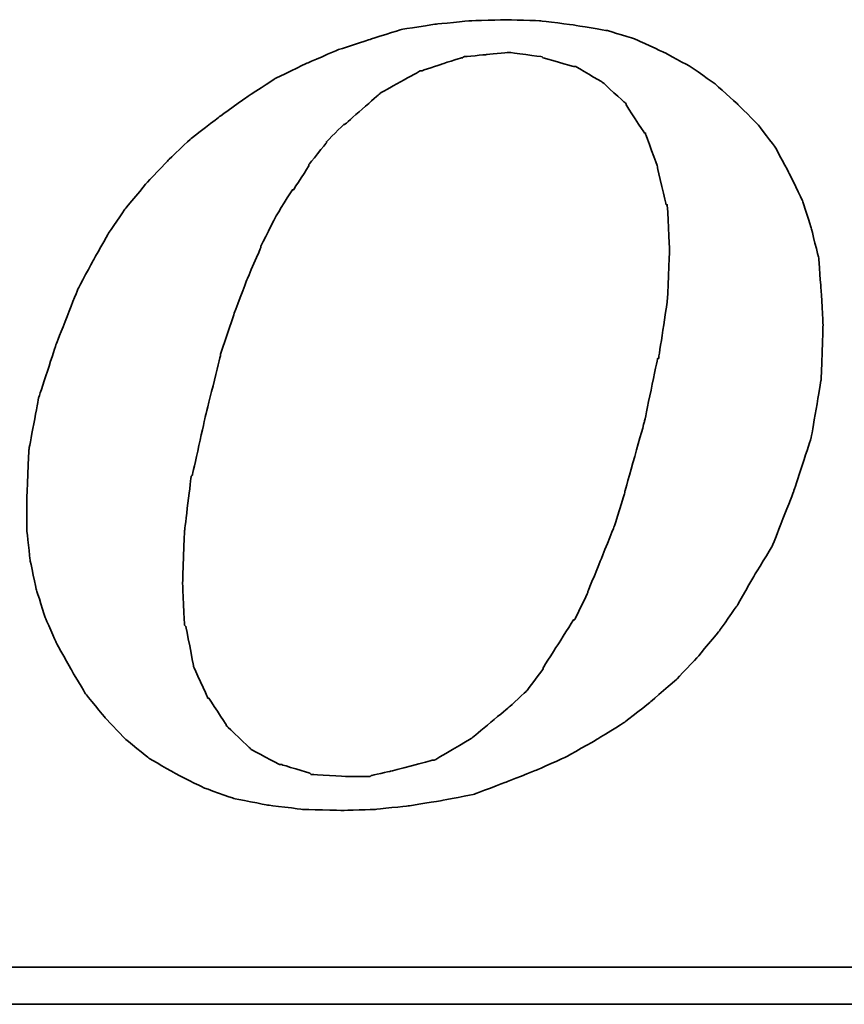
# Model space of a CAD drawing. Header units: millimetres. Extents: x 414 to 815, y 477 to 606.
# Tile 44 of 52: x 729.64 to 732.48, y 514.85 to 518.24. Entities that reach past the tile are written whole.
import ezdxf

# ---------------------------------------------------------------- set-up
doc = ezdxf.new("R2010")
doc.units = ezdxf.units.MM
doc.layers.add('DIM', color=4, linetype='CONTINUOUS')
doc.layers.add('layer 1', color=7, linetype='CONTINUOUS')

# ---------------------------------------------------------------- blocks, each defined once
blk = doc.blocks.new('TBI MOTION logo(完整正式版)')
at = {"layer": 'layer 1', "color": 22, "lineweight": 35}
for points, knots in [([(35.79625, -6.98375), (35.79625, -6.98375), (36.23125, -7.43875), (36.23125, -7.43875), (36.23125, -7.43875), (36.23125, -7.43875), (36.75625, -7.87125), (36.75625, -7.87125), (36.75625, -7.87125), (36.75625, -7.87125), (37.33125, -8.20375), (37.33125, -8.20375), (37.33125, -8.20375), (37.33125, -8.20375), (37.95625, -8.51875), (37.95625, -8.51875), (37.95625, -8.51875), (37.95625, -8.51875), (38.62625, -8.75875), (38.62625, -8.75875), (38.62625, -8.75875), (38.62625, -8.75875), (39.37125, -8.90375), (39.37125, -8.90375), (39.37125, -8.90375), (39.37125, -8.90375), (40.14125, -8.99875), (40.14125, -8.99875), (40.14125, -8.99875), (40.14125, -8.99875), (41.02625, -9.02375), (41.02625, -9.02375), (41.02625, -9.02375), (41.02625, -9.02375), (41.74625, -8.99875), (41.74625, -8.99875), (41.74625, -8.99875), (41.74625, -8.99875), (42.46625, -8.92375), (42.46625, -8.92375), (42.46625, -8.92375), (42.46625, -8.92375), (43.21125, -8.80625), (43.21125, -8.80625), (43.21125, -8.80625), (43.21125, -8.80625), (43.93125, -8.66375), (43.93125, -8.66375), (43.93125, -8.66375), (43.93125, -8.66375), (44.62625, -8.39875), (44.62625, -8.39875), (44.62625, -8.39875), (44.62625, -8.39875), (45.29625, -8.13375), (45.29625, -8.13375), (45.29625, -8.13375), (45.29625, -8.13375), (45.94625, -7.84375), (45.94625, -7.84375), (45.94625, -7.84375), (45.94625, -7.84375), (46.61625, -7.46375), (46.61625, -7.46375), (46.61625, -7.46375), (46.61625, -7.46375), (47.24125, -7.07875), (47.24125, -7.07875), (47.24125, -7.07875), (47.24125, -7.07875), (47.81625, -6.62375), (47.81625, -6.62375), (47.81625, -6.62375), (47.81625, -6.62375), (48.36875, -6.14375), (48.36875, -6.14375), (48.36875, -6.14375), (48.36875, -6.14375), (48.84625, -5.64125), (48.84625, -5.64125), (48.84625, -5.64125), (48.84625, -5.64125), (49.32625, -5.06375), (49.32625, -5.06375), (49.32625, -5.06375), (49.32625, -5.06375), (49.71125, -4.51374), (49.71125, -4.51374), (49.71125, -4.51374), (49.71125, -4.51374), (50.09625, -3.83874), (50.09625, -3.83874), (50.09625, -3.83874), (50.09625, -3.83874), (50.48125, -3.21374), (50.48125, -3.21374), (50.48125, -3.21374), (50.48125, -3.21374), (50.96125, -1.99125), (50.96125, -1.99125), (50.96125, -1.99125), (50.96125, -1.99125), (51.34375, -0.81875), (51.34375, -0.81875), (51.34375, -0.81875), (51.34375, -0.81875), (51.56125, 0.45624), (51.56125, 0.45624), (51.56125, 0.45624), (51.56125, 0.45624), (51.60625, 1.67624), (51.60625, 1.67624), (51.60625, 1.67624), (51.60625, 1.67624), (51.56125, 2.44625), (51.56125, 2.44625), (51.56125, 2.44625), (51.56125, 2.44625), (51.51125, 3.14125), (51.51125, 3.14125), (51.51125, 3.14125), (51.51125, 3.14125), (51.34375, 3.81125), (51.34375, 3.81125), (51.34375, 3.81125), (51.34375, 3.81125), (51.15125, 4.41125), (51.15125, 4.41125), (51.15125, 4.41125), (51.15125, 4.41125), (50.86125, 5.01125), (50.86125, 5.01125), (50.86125, 5.01125), (50.86125, 5.01125), (50.55125, 5.58875), (50.55125, 5.58875), (50.55125, 5.58875), (50.55125, 5.58875), (50.16625, 6.09125), (50.16625, 6.09125), (50.16625, 6.09125), (50.16625, 6.09125), (49.71125, 6.54875), (49.71125, 6.54875), (49.71125, 6.54875), (49.71125, 6.54875), (49.23125, 6.98125), (49.23125, 6.98125), (49.23125, 6.98125), (49.23125, 6.98125), (48.67875, 7.36625), (48.67875, 7.36625), (48.67875, 7.36625), (48.67875, 7.36625), (48.10375, 7.67625), (48.10375, 7.67625), (48.10375, 7.67625), (48.10375, 7.67625), (47.48125, 7.96375), (47.48125, 7.96375), (47.48125, 7.96375), (47.48125, 7.96375), (46.85625, 8.15625), (46.85625, 8.15625), (46.85625, 8.15625), (46.85625, 8.15625), (46.13625, 8.27624), (46.13625, 8.27624), (46.13625, 8.27624), (46.13625, 8.27624), (45.39125, 8.37125), (45.39125, 8.37125), (45.39125, 8.37125), (45.39125, 8.37125), (44.62625, 8.39624), (44.62625, 8.39624), (44.62625, 8.39624), (44.62625, 8.39624), (43.83625, 8.37125), (43.83625, 8.37125), (43.83625, 8.37125), (43.83625, 8.37125), (43.09125, 8.30125), (43.09125, 8.30125), (43.09125, 8.30125), (43.09125, 8.30125), (42.32125, 8.18125), (42.32125, 8.18125), (42.32125, 8.18125), (42.32125, 8.18125), (41.62875, 7.96375), (41.62875, 7.96375), (41.62875, 7.96375), (41.62875, 7.96375), (40.90625, 7.72625), (40.90625, 7.72625), (40.90625, 7.72625), (40.90625, 7.72625), (40.23624, 7.43625), (40.23624, 7.43625), (40.23624, 7.43625), (40.23624, 7.43625), (39.54124, 7.10125), (39.54124, 7.10125), (39.54124, 7.10125), (39.54124, 7.10125), (38.91625, 6.69125), (38.91625, 6.69125), (38.91625, 6.69125), (38.91625, 6.69125), (38.31625, 6.26125), (38.31625, 6.26125), (38.31625, 6.26125), (38.31625, 6.26125), (37.69125, 5.78125), (37.69125, 5.78125), (37.69125, 5.78125), (37.69125, 5.78125), (37.18625, 5.30125), (37.18625, 5.30125), (37.18625, 5.30125), (37.18625, 5.30125), (36.70625, 4.79624), (36.70625, 4.79624), (36.70625, 4.79624), (36.70625, 4.79624), (36.23125, 4.22125), (36.23125, 4.22125), (36.23125, 4.22125), (36.23125, 4.22125), (35.87124, 3.69375), (35.87124, 3.69375), (35.87124, 3.69375), (35.87124, 3.69375), (35.53125, 3.09125), (35.53125, 3.09125), (35.53125, 3.09125), (35.53125, 3.09125), (35.19875, 2.47125), (35.19875, 2.47125), (35.19875, 2.47125), (35.19875, 2.47125), (34.71625, 1.24625), (34.71625, 1.24625), (34.71625, 1.24625), (34.71625, 1.24625), (34.33125, 0.06874), (34.33125, 0.06874), (34.33125, 0.06874), (34.33125, 0.06874), (34.11625, -1.07875), (34.11625, -1.07875), (34.11625, -1.07875), (34.11625, -1.07875), (34.07125, -2.15875), (34.07125, -2.15875), (34.07125, -2.15875), (34.07125, -2.15875), (34.07125, -2.85375), (34.07125, -2.85375), (34.07125, -2.85375), (34.07125, -2.85375), (34.14125, -3.50375), (34.14125, -3.50375), (34.14125, -3.50375), (34.14125, -3.50375), (34.28625, -4.17375), (34.28625, -4.17375), (34.28625, -4.17375), (34.28625, -4.17375), (34.47625, -4.77624), (34.47625, -4.77624), (34.47625, -4.77624), (34.47625, -4.77624), (34.71625, -5.32625), (34.71625, -5.32625), (34.71625, -5.32625), (34.71625, -5.32625), (35.05375, -5.92875), (35.05375, -5.92875), (35.05375, -5.92875), (35.05375, -5.92875), (35.36375, -6.45375), (35.36375, -6.45375), (35.36375, -6.45375), (35.36375, -6.45375), (35.79625, -6.98375), (35.79625, -6.98375)], [0, 0, 0, 0, 0.01388889, 0.01388889, 0.01388889, 0.0138889, 0.02777778, 0.02777778, 0.02777778, 0.02777779, 0.04166667, 0.04166667, 0.04166667, 0.04166668, 0.05555556, 0.05555556, 0.05555556, 0.05555557, 0.06944444, 0.06944444, 0.06944444, 0.06944445, 0.08333333, 0.08333333, 0.08333333, 0.08333334, 0.09722222, 0.09722222, 0.09722222, 0.09722223, 0.11111111, 0.11111111, 0.11111111, 0.11111112, 0.125, 0.125, 0.125, 0.12500001, 0.13888889, 0.13888889, 0.13888889, 0.1388889, 0.15277778, 0.15277778, 0.15277778, 0.15277779, 0.16666667, 0.16666667, 0.16666667, 0.16666668, 0.18055556, 0.18055556, 0.18055556, 0.18055557, 0.19444444, 0.19444444, 0.19444444, 0.19444445, 0.20833333, 0.20833333, 0.20833333, 0.20833334, 0.22222222, 0.22222222, 0.22222222, 0.22222223, 0.23611111, 0.23611111, 0.23611111, 0.23611112, 0.25, 0.25, 0.25, 0.25000001, 0.26388889, 0.26388889, 0.26388889, 0.2638889, 0.27777778, 0.27777778, 0.27777778, 0.27777779, 0.29166667, 0.29166667, 0.29166667, 0.29166668, 0.30555556, 0.30555556, 0.30555556, 0.30555557, 0.31944444, 0.31944444, 0.31944444, 0.31944445, 0.33333333, 0.33333333, 0.33333333, 0.33333334, 0.34722222, 0.34722222, 0.34722222, 0.34722223, 0.36111111, 0.36111111, 0.36111111, 0.36111112, 0.375, 0.375, 0.375, 0.37500001, 0.38888889, 0.38888889, 0.38888889, 0.3888889, 0.40277778, 0.40277778, 0.40277778, 0.40277779, 0.41666667, 0.41666667, 0.41666667, 0.41666668, 0.43055556, 0.43055556, 0.43055556, 0.43055557, 0.44444444, 0.44444444, 0.44444444, 0.44444445, 0.45833333, 0.45833333, 0.45833333, 0.45833334, 0.47222222, 0.47222222, 0.47222222, 0.47222223, 0.48611111, 0.48611111, 0.48611111, 0.48611112, 0.5, 0.5, 0.5, 0.50000001, 0.51388889, 0.51388889, 0.51388889, 0.5138889, 0.52777778, 0.52777778, 0.52777778, 0.52777779, 0.54166667, 0.54166667, 0.54166667, 0.54166668, 0.55555556, 0.55555556, 0.55555556, 0.55555557, 0.56944444, 0.56944444, 0.56944444, 0.56944445, 0.58333333, 0.58333333, 0.58333333, 0.58333334, 0.59722222, 0.59722222, 0.59722222, 0.59722223, 0.61111111, 0.61111111, 0.61111111, 0.61111112, 0.625, 0.625, 0.625, 0.62500001, 0.63888889, 0.63888889, 0.63888889, 0.6388889, 0.65277778, 0.65277778, 0.65277778, 0.65277779, 0.66666667, 0.66666667, 0.66666667, 0.66666668, 0.68055556, 0.68055556, 0.68055556, 0.68055557, 0.69444444, 0.69444444, 0.69444444, 0.69444445, 0.70833333, 0.70833333, 0.70833333, 0.70833334, 0.72222222, 0.72222222, 0.72222222, 0.72222223, 0.73611111, 0.73611111, 0.73611111, 0.73611112, 0.75, 0.75, 0.75, 0.75000001, 0.76388889, 0.76388889, 0.76388889, 0.7638889, 0.77777778, 0.77777778, 0.77777778, 0.77777779, 0.79166667, 0.79166667, 0.79166667, 0.79166668, 0.80555556, 0.80555556, 0.80555556, 0.80555557, 0.81944444, 0.81944444, 0.81944444, 0.81944445, 0.83333333, 0.83333333, 0.83333333, 0.83333334, 0.84722222, 0.84722222, 0.84722222, 0.84722223, 0.86111111, 0.86111111, 0.86111111, 0.86111112, 0.875, 0.875, 0.875, 0.87500001, 0.88888889, 0.88888889, 0.88888889, 0.8888889, 0.90277778, 0.90277778, 0.90277778, 0.90277779, 0.91666667, 0.91666667, 0.91666667, 0.91666668, 0.93055556, 0.93055556, 0.93055556, 0.93055557, 0.94444444, 0.94444444, 0.94444444, 0.94444445, 0.95833333, 0.95833333, 0.95833333, 0.95833334, 0.97222222, 0.97222222, 0.97222222, 0.97222223, 0.98611111, 0.98611111, 0.98611111, 0.98611112, 1, 1, 1, 1]), ([(38.33875, 1.03124), (38.33875, 1.03124), (38.62625, 1.89625), (38.62625, 1.89625), (38.62625, 1.89625), (38.62625, 1.89625), (38.91625, 2.66375), (38.91625, 2.66375), (38.91625, 2.66375), (38.91625, 2.66375), (39.22625, 3.38125), (39.22625, 3.38125), (39.22625, 3.38125), (39.22625, 3.38125), (39.22625, 3.40624), (39.22625, 3.40624), (39.22625, 3.40624), (39.22625, 3.40624), (39.56124, 4.07624), (39.56124, 4.07624), (39.56124, 4.07624), (39.56124, 4.07624), (39.92125, 4.65125), (39.92125, 4.65125), (39.92125, 4.65125), (39.92125, 4.65125), (39.94625, 4.65125), (39.94625, 4.65125), (39.94625, 4.65125), (39.94625, 4.65125), (40.28125, 5.17875), (40.28125, 5.17875), (40.28125, 5.17875), (40.28125, 5.17875), (40.28125, 5.20375), (40.28125, 5.20375), (40.28125, 5.20375), (40.28125, 5.20375), (40.66875, 5.68625), (40.66875, 5.68625), (40.66875, 5.68625), (40.66875, 5.68625), (40.66875, 5.70625), (40.66875, 5.70625), (40.66875, 5.70625), (40.66875, 5.70625), (41.05124, 6.09125), (41.05124, 6.09125), (41.05124, 6.09125), (41.05124, 6.09125), (41.07625, 6.09125), (41.07625, 6.09125), (41.07625, 6.09125), (41.07625, 6.09125), (41.84125, 6.76625), (41.84125, 6.76625), (41.84125, 6.76625), (41.84125, 6.76625), (41.86625, 6.78625), (41.86625, 6.78625), (41.86625, 6.78625), (41.86625, 6.78625), (42.73125, 7.26624), (42.73125, 7.26624), (42.73125, 7.26624), (42.73125, 7.26624), (42.75625, 7.26624), (42.75625, 7.26624), (42.75625, 7.26624), (42.75625, 7.26624), (43.18625, 7.41125), (43.18625, 7.41125), (43.18625, 7.41125), (43.18625, 7.41125), (43.64125, 7.55625), (43.64125, 7.55625), (43.64125, 7.55625), (43.64125, 7.55625), (43.66625, 7.55625), (43.66625, 7.55625), (43.66625, 7.55625), (43.66625, 7.55625), (43.69125, 7.58124), (43.69125, 7.58124), (43.69125, 7.58124), (43.69125, 7.58124), (44.19125, 7.62625), (44.19125, 7.62625), (44.19125, 7.62625), (44.19125, 7.62625), (44.67125, 7.67625), (44.67125, 7.67625), (44.67125, 7.67625), (44.67125, 7.67625), (44.69625, 7.67625), (44.69625, 7.67625), (44.69625, 7.67625), (44.69625, 7.67625), (45.41875, 7.58124), (45.41875, 7.58124), (45.41875, 7.58124), (45.41875, 7.58124), (45.44125, 7.55625), (45.44125, 7.55625), (45.44125, 7.55625), (45.44125, 7.55625), (46.11125, 7.36625), (46.11125, 7.36625), (46.11125, 7.36625), (46.11125, 7.36625), (46.13625, 7.36625), (46.13625, 7.36625), (46.13625, 7.36625), (46.13625, 7.36625), (46.15875, 7.36625), (46.15875, 7.36625), (46.15875, 7.36625), (46.15875, 7.36625), (46.73625, 7.02624), (46.73625, 7.02624), (46.73625, 7.02624), (46.73625, 7.02624), (46.76125, 7.00624), (46.76125, 7.00624), (46.76125, 7.00624), (46.76125, 7.00624), (47.24125, 6.57124), (47.24125, 6.57124), (47.24125, 6.57124), (47.24125, 6.57124), (47.26625, 6.54875), (47.26625, 6.54875), (47.26625, 6.54875), (47.26625, 6.54875), (47.26625, 6.52375), (47.26625, 6.52375), (47.26625, 6.52375), (47.26625, 6.52375), (47.67375, 5.89875), (47.67375, 5.89875), (47.67375, 5.89875), (47.67375, 5.89875), (47.69625, 5.89875), (47.69625, 5.89875), (47.69625, 5.89875), (47.69625, 5.89875), (47.69625, 5.87625), (47.69625, 5.87625), (47.69625, 5.87625), (47.69625, 5.87625), (47.96125, 5.15625), (47.96125, 5.15625), (47.96125, 5.15625), (47.96125, 5.15625), (47.96125, 5.13125), (47.96125, 5.13125), (47.96125, 5.13125), (47.96125, 5.13125), (48.15125, 4.31875), (48.15125, 4.31875), (48.15125, 4.31875), (48.15125, 4.31875), (48.17625, 4.31875), (48.17625, 4.31875), (48.17625, 4.31875), (48.17625, 4.31875), (48.17625, 4.29125), (48.17625, 4.29125), (48.17625, 4.29125), (48.17625, 4.29125), (48.22625, 3.33125), (48.22625, 3.33125), (48.22625, 3.33125), (48.22625, 3.33125), (48.22625, 3.30875), (48.22625, 3.30875), (48.22625, 3.30875), (48.22625, 3.30875), (48.17625, 2.20624), (48.17625, 2.20624), (48.17625, 2.20624), (48.17625, 2.20624), (48.17625, 2.18124), (48.17625, 2.18124), (48.17625, 2.18124), (48.17625, 2.18124), (47.98375, 0.93624), (47.98375, 0.93624), (47.98375, 0.93624), (47.98375, 0.93624), (47.96125, 0.93624), (47.96125, 0.93624), (47.96125, 0.93624), (47.96125, 0.93624), (47.67375, -0.45874), (47.67375, -0.45874), (47.67375, -0.45874), (47.67375, -0.45874), (47.24125, -1.99125), (47.24125, -1.99125), (47.24125, -1.99125), (47.24125, -1.99125), (47.24125, -2.01874), (47.24125, -2.01874), (47.24125, -2.01874), (47.24125, -2.01874), (47.00125, -2.78375), (47.00125, -2.78375), (47.00125, -2.78375), (47.00125, -2.78375), (46.71125, -3.50375), (46.71125, -3.50375), (46.71125, -3.50375), (46.71125, -3.50375), (46.42625, -4.19875), (46.42625, -4.19875), (46.42625, -4.19875), (46.42625, -4.19875), (46.42625, -4.22375), (46.42625, -4.22375), (46.42625, -4.22375), (46.42625, -4.22375), (46.13625, -4.82374), (46.13625, -4.82374), (46.13625, -4.82374), (46.13625, -4.82374), (46.11125, -4.82374), (46.11125, -4.82374), (46.11125, -4.82374), (46.11125, -4.82374), (45.77625, -5.35125), (45.77625, -5.35125), (45.77625, -5.35125), (45.77625, -5.35125), (45.44125, -5.87875), (45.44125, -5.87875), (45.44125, -5.87875), (45.44125, -5.87875), (45.44125, -5.90375), (45.44125, -5.90375), (45.44125, -5.90375), (45.44125, -5.90375), (45.10625, -6.35875), (45.10625, -6.35875), (45.10625, -6.35875), (45.10625, -6.35875), (45.08125, -6.38375), (45.08125, -6.38375), (45.08125, -6.38375), (45.08125, -6.38375), (44.69625, -6.74375), (44.69625, -6.74375), (44.69625, -6.74375), (44.69625, -6.74375), (43.88375, -7.41625), (43.88375, -7.41625), (43.88375, -7.41625), (43.88375, -7.41625), (43.85625, -7.43875), (43.85625, -7.43875), (43.85625, -7.43875), (43.85625, -7.43875), (43.04125, -7.91875), (43.04125, -7.91875), (43.04125, -7.91875), (43.04125, -7.91875), (43.01625, -7.91875), (43.01625, -7.91875), (43.01625, -7.91875), (43.01625, -7.91875), (42.99625, -7.91875), (42.99625, -7.91875), (42.99625, -7.91875), (42.99625, -7.91875), (42.08125, -8.15875), (42.08125, -8.15875), (42.08125, -8.15875), (42.08125, -8.15875), (41.65125, -8.25625), (41.65125, -8.25625), (41.65125, -8.25625), (41.65125, -8.25625), (41.62875, -8.27875), (41.62875, -8.27875), (41.62875, -8.27875), (41.62875, -8.27875), (41.60125, -8.27875), (41.60125, -8.27875), (41.60125, -8.27875), (41.60125, -8.27875), (41.12125, -8.27875), (41.12125, -8.27875), (41.12125, -8.27875), (41.12125, -8.27875), (40.35624, -8.23125), (40.35624, -8.23125), (40.35624, -8.23125), (40.35624, -8.23125), (40.33125, -8.23125), (40.33125, -8.23125), (40.33125, -8.23125), (40.33125, -8.23125), (40.30625, -8.20375), (40.30625, -8.20375), (40.30625, -8.20375), (40.30625, -8.20375), (39.68375, -8.01375), (39.68375, -8.01375), (39.68375, -8.01375), (39.68375, -8.01375), (39.66124, -8.01375), (39.66124, -8.01375), (39.66124, -8.01375), (39.66124, -8.01375), (39.63625, -8.01375), (39.63625, -8.01375), (39.63625, -8.01375), (39.63625, -8.01375), (39.01125, -7.67875), (39.01125, -7.67875), (39.01125, -7.67875), (39.01125, -7.67875), (38.98875, -7.65375), (38.98875, -7.65375), (38.98875, -7.65375), (38.98875, -7.65375), (38.48625, -7.17375), (38.48625, -7.17375), (38.48625, -7.17375), (38.48625, -7.17375), (38.45875, -7.14875), (38.45875, -7.14875), (38.45875, -7.14875), (38.45875, -7.14875), (38.45875, -7.12875), (38.45875, -7.12875), (38.45875, -7.12875), (38.45875, -7.12875), (38.07625, -6.54875), (38.07625, -6.54875), (38.07625, -6.54875), (38.07625, -6.54875), (38.05125, -6.54875), (38.05125, -6.54875), (38.05125, -6.54875), (38.05125, -6.54875), (38.05125, -6.52875), (38.05125, -6.52875), (38.05125, -6.52875), (38.05125, -6.52875), (37.74125, -5.85375), (37.74125, -5.85375), (37.74125, -5.85375), (37.74125, -5.85375), (37.74125, -5.82875), (37.74125, -5.82875), (37.74125, -5.82875), (37.74125, -5.82875), (37.57375, -4.96875), (37.57375, -4.96875), (37.57375, -4.96875), (37.57375, -4.96875), (37.54625, -4.94375), (37.54625, -4.94375), (37.54625, -4.94375), (37.54625, -4.94375), (37.50125, -4.03375), (37.50125, -4.03375), (37.50125, -4.03375), (37.50125, -4.03375), (37.50125, -4.00875), (37.50125, -4.00875), (37.50125, -4.00875), (37.50125, -4.00875), (37.54625, -2.85375), (37.54625, -2.85375), (37.54625, -2.85375), (37.54625, -2.85375), (37.69125, -1.65875), (37.69125, -1.65875), (37.69125, -1.65875), (37.69125, -1.65875), (37.71624, -1.63375), (37.71624, -1.63375), (37.71624, -1.63375), (37.71624, -1.63375), (38.00375, -0.33875), (38.00375, -0.33875), (38.00375, -0.33875), (38.00375, -0.33875), (38.33875, 1.00624), (38.33875, 1.00624), (38.33875, 1.00624), (38.33875, 1.00624), (38.33875, 1.03124), (38.33875, 1.03124)], [0, 0, 0, 0, 0.01010101, 0.01010101, 0.01010101, 0.01010102, 0.02020202, 0.02020202, 0.02020202, 0.02020203, 0.03030303, 0.03030303, 0.03030303, 0.03030304, 0.04040404, 0.04040404, 0.04040404, 0.04040405, 0.05050505, 0.05050505, 0.05050505, 0.05050506, 0.06060606, 0.06060606, 0.06060606, 0.06060607, 0.07070707, 0.07070707, 0.07070707, 0.07070708, 0.08080808, 0.08080808, 0.08080808, 0.08080809, 0.09090909, 0.09090909, 0.09090909, 0.0909091, 0.1010101, 0.1010101, 0.1010101, 0.10101011, 0.11111111, 0.11111111, 0.11111111, 0.11111112, 0.12121212, 0.12121212, 0.12121212, 0.12121213, 0.13131313, 0.13131313, 0.13131313, 0.13131314, 0.14141414, 0.14141414, 0.14141414, 0.14141415, 0.15151515, 0.15151515, 0.15151515, 0.15151516, 0.16161616, 0.16161616, 0.16161616, 0.16161617, 0.17171717, 0.17171717, 0.17171717, 0.17171718, 0.18181818, 0.18181818, 0.18181818, 0.18181819, 0.19191919, 0.19191919, 0.19191919, 0.1919192, 0.2020202, 0.2020202, 0.2020202, 0.20202021, 0.21212121, 0.21212121, 0.21212121, 0.21212122, 0.22222222, 0.22222222, 0.22222222, 0.22222223, 0.23232323, 0.23232323, 0.23232323, 0.23232324, 0.24242424, 0.24242424, 0.24242424, 0.24242425, 0.25252525, 0.25252525, 0.25252525, 0.25252526, 0.26262626, 0.26262626, 0.26262626, 0.26262627, 0.27272727, 0.27272727, 0.27272727, 0.27272728, 0.28282828, 0.28282828, 0.28282828, 0.28282829, 0.29292929, 0.29292929, 0.29292929, 0.2929293, 0.3030303, 0.3030303, 0.3030303, 0.30303031, 0.31313131, 0.31313131, 0.31313131, 0.31313132, 0.32323232, 0.32323232, 0.32323232, 0.32323233, 0.33333333, 0.33333333, 0.33333333, 0.33333334, 0.34343434, 0.34343434, 0.34343434, 0.34343435, 0.35353535, 0.35353535, 0.35353535, 0.35353536, 0.36363636, 0.36363636, 0.36363636, 0.36363637, 0.37373737, 0.37373737, 0.37373737, 0.37373738, 0.38383838, 0.38383838, 0.38383838, 0.38383839, 0.39393939, 0.39393939, 0.39393939, 0.3939394, 0.4040404, 0.4040404, 0.4040404, 0.40404041, 0.41414141, 0.41414141, 0.41414141, 0.41414142, 0.42424242, 0.42424242, 0.42424242, 0.42424243, 0.43434343, 0.43434343, 0.43434343, 0.43434344, 0.44444444, 0.44444444, 0.44444444, 0.44444445, 0.45454545, 0.45454545, 0.45454545, 0.45454546, 0.46464646, 0.46464646, 0.46464646, 0.46464647, 0.47474747, 0.47474747, 0.47474747, 0.47474748, 0.48484848, 0.48484848, 0.48484848, 0.48484849, 0.49494949, 0.49494949, 0.49494949, 0.4949495, 0.50505051, 0.50505051, 0.50505051, 0.50505052, 0.51515152, 0.51515152, 0.51515152, 0.51515153, 0.52525253, 0.52525253, 0.52525253, 0.52525254, 0.53535354, 0.53535354, 0.53535354, 0.53535355, 0.54545455, 0.54545455, 0.54545455, 0.54545456, 0.55555556, 0.55555556, 0.55555556, 0.55555557, 0.56565657, 0.56565657, 0.56565657, 0.56565658, 0.57575758, 0.57575758, 0.57575758, 0.57575759, 0.58585859, 0.58585859, 0.58585859, 0.5858586, 0.5959596, 0.5959596, 0.5959596, 0.59595961, 0.60606061, 0.60606061, 0.60606061, 0.60606062, 0.61616162, 0.61616162, 0.61616162, 0.61616163, 0.62626263, 0.62626263, 0.62626263, 0.62626264, 0.63636364, 0.63636364, 0.63636364, 0.63636365, 0.64646465, 0.64646465, 0.64646465, 0.64646466, 0.65656566, 0.65656566, 0.65656566, 0.65656567, 0.66666667, 0.66666667, 0.66666667, 0.66666668, 0.67676768, 0.67676768, 0.67676768, 0.67676769, 0.68686869, 0.68686869, 0.68686869, 0.6868687, 0.6969697, 0.6969697, 0.6969697, 0.69696971, 0.70707071, 0.70707071, 0.70707071, 0.70707072, 0.71717172, 0.71717172, 0.71717172, 0.71717173, 0.72727273, 0.72727273, 0.72727273, 0.72727274, 0.73737374, 0.73737374, 0.73737374, 0.73737375, 0.74747475, 0.74747475, 0.74747475, 0.74747476, 0.75757576, 0.75757576, 0.75757576, 0.75757577, 0.76767677, 0.76767677, 0.76767677, 0.76767678, 0.77777778, 0.77777778, 0.77777778, 0.77777779, 0.78787879, 0.78787879, 0.78787879, 0.7878788, 0.7979798, 0.7979798, 0.7979798, 0.79797981, 0.80808081, 0.80808081, 0.80808081, 0.80808082, 0.81818182, 0.81818182, 0.81818182, 0.81818183, 0.82828283, 0.82828283, 0.82828283, 0.82828284, 0.83838384, 0.83838384, 0.83838384, 0.83838385, 0.84848485, 0.84848485, 0.84848485, 0.84848486, 0.85858586, 0.85858586, 0.85858586, 0.85858587, 0.86868687, 0.86868687, 0.86868687, 0.86868688, 0.87878788, 0.87878788, 0.87878788, 0.87878789, 0.88888889, 0.88888889, 0.88888889, 0.8888889, 0.8989899, 0.8989899, 0.8989899, 0.89898991, 0.90909091, 0.90909091, 0.90909091, 0.90909092, 0.91919192, 0.91919192, 0.91919192, 0.91919193, 0.92929293, 0.92929293, 0.92929293, 0.92929294, 0.93939394, 0.93939394, 0.93939394, 0.93939395, 0.94949495, 0.94949495, 0.94949495, 0.94949496, 0.95959596, 0.95959596, 0.95959596, 0.95959597, 0.96969697, 0.96969697, 0.96969697, 0.96969698, 0.97979798, 0.97979798, 0.97979798, 0.97979799, 0.98989899, 0.98989899, 0.98989899, 0.989899, 1, 1, 1, 1]), ([(75.90875, -9.47875), (75.90875, -9.47875), (75.90875, -12.28625), (75.90875, -12.28625), (75.90875, -12.28625), (75.90875, -12.28625), (75.90875, -12.47875), (75.90875, -12.47875), (75.90875, -12.47875), (75.90875, -12.47875), (75.71625, -12.47875), (75.71625, -12.47875), (75.71625, -12.47875), (75.71625, -12.47875), (-88.32875, -12.47875), (-88.32875, -12.47875), (-88.32875, -12.47875), (-88.32875, -12.47875), (-88.32875, -13.29375), (-88.32875, -13.29375), (-88.32875, -13.29375), (-88.32875, -13.29375), (82.89125, -13.29375), (82.89125, -13.29375), (82.89125, -13.29375), (82.89125, -13.29375), (75.90875, -9.47875), (75.90875, -9.47875)], [0, 0, 0, 0, 0.14285714, 0.14285714, 0.14285714, 0.14285715, 0.28571429, 0.28571429, 0.28571429, 0.2857143, 0.42857143, 0.42857143, 0.42857143, 0.42857144, 0.57142857, 0.57142857, 0.57142857, 0.57142858, 0.71428571, 0.71428571, 0.71428571, 0.71428572, 0.85714286, 0.85714286, 0.85714286, 0.85714287, 1, 1, 1, 1])]:
    blk.add_open_spline(points, degree=3, knots=knots, dxfattribs=at)

msp = doc.modelspace()

# ---------------------------------------------------------------- block references
at = {"layer": 'DIM', "color": 7, "xscale": 0.1563722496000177, "yscale": 0.1563722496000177, "zscale": 0.1563722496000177}
msp.add_blockref('TBI MOTION logo(完整正式版)', (724.3348, 516.9309), dxfattribs=at)

doc.saveas('drawing.dxf')
